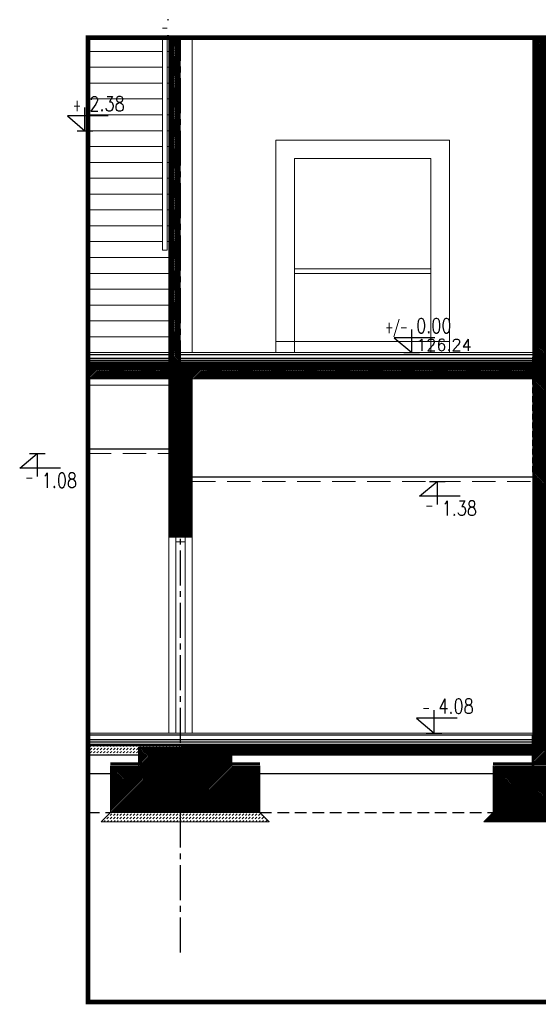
# Model space of a CAD drawing. Header units: inches. Extents: x 27484 to 71626, y -45113 to 39.
# Tile 1 of 256: x 33453 to 34008, y -45113 to -44057. Entities that reach past the tile are written whole.
import ezdxf
from ezdxf.enums import TextEntityAlignment as Align

# ---------------------------------------------------------------- set-up
doc = ezdxf.new("R2010")
doc.units = ezdxf.units.IN
doc.header["$LTSCALE"] = 50
doc.header["$MEASUREMENT"] = 0
for name, pattern in [('CENTER2', [1.125, 0.75, -0.125, 0.125, -0.125]), ('DASHED', [0.75, 0.5, -0.25]), ('HIDDEN', [0.375, 0.25, -0.125])]:
    doc.linetypes.add(name, pattern=pattern)
for name, color, linetype in [('0-KOTEW-POZ', 7, 'Continuous'), ('_mat', 255, 'Continuous'), ('A-OS', 7, 'CENTER2'), ('KOTEW-POZ-OPIS', 2, 'Continuous'), ('KOTEW-POZ-OPIS1', 7, 'Continuous'), ('PR_IZOLACJE', 7, 'HIDDEN'), ('przebicia w scianach', 2, 'HIDDEN'), ('R-MET-POZ', 7, 'Continuous'), ('R-MET-POZ-OPIS', 2, 'Continuous'), ('R-MET-POZ-OPIS1', 7, 'Continuous')]:
    doc.layers.add(name, color=color, linetype=linetype)
for name, color, linetype, lineweight in [('A-obwiednia proj.', 4, 'Continuous', 50), ('A-SCIANY', 5, 'Continuous', 18), ('A-WID', 1, 'Continuous', 9), ('A-ść. istn.', 8, 'Continuous', 0), ('mat', 7, 'Continuous', 9), ('rz_zelbet', 200, 'Continuous', 20)]:
    doc.layers.add(name, color=color, linetype=linetype, lineweight=lineweight)
doc.styles.add('MET_POZ', font='SIMPLEX')
doc.linetypes.add('BATTING', pattern='A,0.0001,-0.1,[134,ltypeshp.shx,S=0.1,R=0,X=-0.1,Y=0],-0.2,[134,ltypeshp.shx,S=0.1,R=180,X=0.1,Y=0],-0.1', length=0.4001)
pattern_1 = [(45, (42197.2724, -55951.7613), (7e-16, 3.5355339), [2.5, -2.5])]

# ---------------------------------------------------------------- blocks, each defined once
blk = doc.blocks.new('M-POZ10')
at = {"layer": '0-KOTEW-POZ'}
blk.add_line((-0.133, 0), (0.133, 0), dxfattribs=at)
blk.add_lwpolyline([(0.392, 0.253), (-0.3, 0.253), (0, 0), (0, 0.393)], dxfattribs=at)
at = {"layer": 'KOTEW-POZ-OPIS', "style": 'MET_POZ', "width": 0.6}
blk.add_attdef('+/-', text='', height=0.2, dxfattribs=at).set_placement((-0.068, 0.334), align=Align.RIGHT)
at = {"layer": 'KOTEW-POZ-OPIS', "style": 'MET_POZ', "width": 0.8}
blk.add_attdef('H', (0.075, 0.334), '', height=0.25, dxfattribs=at)
at = {"layer": 'KOTEW-POZ-OPIS1', "style": 'MET_POZ', "oblique": 5, "width": 0.8}
blk.add_attdef('TXT', text='', height=0.2, dxfattribs=at).set_placement((0.075, 0.629), align=Align.CENTER)
at = {"layer": 'KOTEW-POZ-OPIS1', "style": 'MET_POZ'}
blk.add_attdef('XH', (0.075, 0.031), '', height=0.2, dxfattribs=at)

msp = doc.modelspace()

# ---------------------------------------------------------------- hatches: boundary and pattern name
at = {"layer": '_mat', "lineweight": 15, "ltscale": 0.4}
h = msp.add_hatch(dxfattribs=at)
h.set_pattern_fill('DASH', color=256, scale=20, angle=225, style=0)
h.set_pattern_definition(pattern_1)
h.paths.add_polyline_path([(33525.66123, -44835.3582), (33525.66123, -44845.3582), (33579.98246, -44845.3582), (33579.98246, -44836.8582), (33624.98246, -44836.8582), (33624.98246, -44835.3582)])
h = msp.add_hatch(dxfattribs=at)
h.set_pattern_fill('DASH', color=256, scale=20, angle=225, style=0)
h.set_pattern_definition(pattern_1)
h.paths.add_polyline_path([(33719.98246, -44916.8582), (33709.98246, -44906.8582), (33549.98246, -44906.8582), (33539.98246, -44916.8582)])
at = {"layer": 'A-ść. istn.', "ltscale": 0.1}
h = msp.add_hatch(dxfattribs=at)
h.set_pattern_fill('ANSI31', color=256, scale=10)
h.paths.add_polyline_path([(33624.48246, -44076.02175), (33612.48246, -44076.02175), (33612.48246, -44423.8582), (33624.48246, -44423.8582)])
h = msp.add_hatch(dxfattribs=at)
h.set_pattern_fill('ANSI31', color=256, scale=10)
h.paths.add_polyline_path([(34014.98246, -44200.55089), (34002.48246, -44200.55089), (34002.48246, -44401.8582), (34014.98246, -44401.8582)])
h.paths.add_polyline_path([(34027.48246, -44200.55089), (34014.98246, -44200.55089), (34014.98246, -44401.8582), (34027.48246, -44401.8582), (34027.48246, -44294.8582), (34027.48246, -44284.8582), (34027.48246, -44274.8582)])
h.paths.add_polyline_path([(34027.48246, -44076.02175), (34014.98246, -44076.02175), (34014.98246, -44200.55089), (34027.48246, -44200.55089)])
h.paths.add_polyline_path([(34014.98246, -44076.02175), (34002.48246, -44076.02175), (34002.48246, -44200.55089), (34014.98246, -44200.55089)])
h = msp.add_hatch(dxfattribs=at)
h.set_pattern_fill('ANSI31', color=256, scale=10)
h.paths.add_polyline_path([(34014.98246, -44401.8582), (34002.48246, -44401.8582), (34002.48246, -44413.8582), (34002.48246, -44430.8582), (34002.48246, -44441.8582), (34014.98246, -44441.8582)])
h.paths.add_polyline_path([(34027.48246, -44401.8582), (34014.98246, -44401.8582), (34014.98246, -44441.8582), (34027.48246, -44441.8582)])
h = msp.add_hatch(dxfattribs=at)
h.set_pattern_fill('ANSI31', color=256, scale=10)
h.paths.add_polyline_path([(33698.20673, -44423.8582), (33637.48246, -44423.8582), (33637.48246, -44441.8582), (33698.20673, -44441.8582)])
h.paths.add_polyline_path([(34002.48246, -44423.8582), (33698.20673, -44423.8582), (33698.20673, -44441.8582), (34002.48246, -44441.8582)])
h.paths.add_polyline_path([(33525.66123, -44423.8582), (33525.66123, -44441.8582), (33612.48246, -44441.8582), (33612.48246, -44423.8582)])
h = msp.add_hatch(dxfattribs=at)
h.set_pattern_fill('ANSI31', color=256, scale=10)
h.paths.add_polyline_path([(33624.98246, -44611.8582), (33624.98246, -44423.8582), (33612.48246, -44423.8582), (33612.48246, -44441.8582), (33612.48246, -44611.8582)])
h.paths.add_polyline_path([(33624.98246, -44423.8582), (33624.98246, -44611.8582), (33637.48246, -44611.8582), (33637.48246, -44441.8582), (33637.48246, -44423.8582)])
h = msp.add_hatch(dxfattribs=at)
h.set_pattern_fill('ANSI31', color=256, scale=10)
h.paths.add_polyline_path([(34027.48246, -44441.8582), (34014.98246, -44441.8582), (34014.98246, -44541.8582), (34027.48246, -44541.8582)])
h.paths.add_polyline_path([(34014.98246, -44441.8582), (34002.48246, -44441.8582), (34002.48246, -44502.39464), (34014.98246, -44508.60708)])
h.paths.add_polyline_path([(34014.98246, -44508.60708), (34002.48246, -44502.39464), (34002.48246, -44541.8582), (34014.98246, -44541.8582)])
h = msp.add_hatch(dxfattribs=at)
h.set_pattern_fill('ANSI31', color=256, scale=10)
h.paths.add_polyline_path([(34027.48246, -44541.8582), (34014.98246, -44541.8582), (34014.98246, -44853.8582), (34027.48246, -44853.8582)])
h.paths.add_polyline_path([(34014.98246, -44541.8582), (34002.48246, -44541.8582), (34002.48246, -44853.8582), (34014.98246, -44853.8582)])
h = msp.add_hatch(dxfattribs=at)
h.set_pattern_fill('ANSI31', color=256, scale=10)
h.paths.add_polyline_path([(34002.48246, -44845.3582), (34002.48246, -44835.3582), (33624.98246, -44835.3582), (33624.98246, -44836.8582), (33679.98246, -44836.8582), (33679.98246, -44845.3582)])
h = msp.add_hatch(dxfattribs=at)
h.set_pattern_fill('ANSI31', color=256, scale=10)
h.paths.add_polyline_path([(33624.98246, -44856.8582), (33579.98246, -44856.8582), (33549.98246, -44856.8582), (33549.98246, -44906.8582), (33624.98246, -44906.8582)])
h.paths.add_polyline_path([(33709.98246, -44856.8582), (33624.98246, -44856.8582), (33624.98246, -44906.8582), (33709.98246, -44906.8582)])
h.paths.add_polyline_path([(33679.98246, -44836.8582), (33624.98246, -44836.8582), (33624.98246, -44856.8582), (33679.98246, -44856.8582)])
h.paths.add_polyline_path([(33624.98246, -44836.8582), (33579.98246, -44836.8582), (33579.98246, -44856.8582), (33624.98246, -44856.8582)])
h.paths.add_polyline_path([(34069.98246, -44856.8582), (33959.98246, -44856.8582), (33959.98246, -44906.8582), (34069.98246, -44906.8582)])
h = msp.add_hatch(dxfattribs=at)
h.set_pattern_fill('ANSI31', color=256, scale=10)
h.paths.add_polyline_path([(34079.98246, -44916.8582), (34069.98246, -44906.8582), (33959.98246, -44906.8582), (33949.98246, -44916.8582)])
at = {"layer": 'rz_zelbet', "lineweight": 15, "ltscale": 0.4}
h = msp.add_hatch(dxfattribs=at)
h.set_pattern_fill('ANSI33', color=256, scale=40, angle=180, style=0)
h.set_pattern_definition([(45, (42197.272, -55951.761), (-7.071068, 7.071068), []), (45, (42204.343, -55951.761), (-7.071068, 7.071068), [5, -2.5])])
h.paths.add_polyline_path([(33624.98246, -44592.8582), (33612.48246, -44592.8582), (33612.48246, -44611.8582), (33624.98246, -44611.8582)])
h.paths.add_polyline_path([(33637.48246, -44592.8582), (33624.98246, -44592.8582), (33624.98246, -44611.8582), (33629.98246, -44611.8582), (33637.48246, -44611.8582)])

# ---------------------------------------------------------------- linework, layer by layer
at = {"layer": '_mat', "lineweight": 15, "ltscale": 0.4}
for points in [[(33549.98246, -44906.8582), (33709.98246, -44906.8582), (33719.98246, -44916.8582), (33539.98246, -44916.8582)], [(33959.98246, -44906.8582), (34069.98246, -44906.8582), (34079.98246, -44916.8582), (33949.98246, -44916.8582)]]:
    msp.add_lwpolyline(points, close=True, dxfattribs=at)
at = {"layer": 'A-obwiednia proj.', "linetype": 'DASHED', "lineweight": 50, "const_width": 5}
msp.add_lwpolyline([(33525.66123, -44076.02175), (35023.91471, -44076.02175), (35023.91471, -45110.08568), (33525.66123, -45110.08568)], close=True, dxfattribs=at)
at = {"layer": 'A-OS'}
msp.add_line((33624.98246, -45057.10355), (33624.98246, -44076.02175), dxfattribs=at)
at = {"layer": 'A-SCIANY', "ltscale": 3}
for p, q in [((33612.48246, -44413.8582), (33612.48246, -44076.02175)), ((34002.48246, -44413.8582), (34002.48246, -44076.02175)), ((34002.48246, -44413.8582), (34002.48246, -44212.3582)), ((33525.66123, -44413.8582), (34002.48246, -44413.8582)), ((33525.66123, -44441.8582), (33612.48246, -44441.8582)), ((33612.48246, -44611.8582), (33612.48246, -44441.8582)), ((33637.48246, -44441.8582), (34002.48246, -44441.8582)), ((33637.48246, -44611.8582), (33637.48246, -44441.8582)), ((34002.48246, -44498.3582), (34002.48246, -44441.8582)), ((34002.48246, -44856.8582), (34002.48246, -44443.8582)), ((33612.48246, -44611.8582), (33637.48246, -44611.8582)), ((33525.66123, -44821.8582), (33624.98246, -44821.8582)), ((33624.98246, -44821.8582), (34002.48246, -44821.8582))]:
    msp.add_line(p, q, dxfattribs=at)
at = {"layer": 'A-SCIANY', "linetype": 'DASHED'}
for p, q in [((33525.66123, -44521.8582), (33612.48246, -44521.8582)), ((33637.48246, -44551.8582), (34002.48246, -44551.8582))]:
    msp.add_line(p, q, dxfattribs=at)
at = {"layer": 'A-SCIANY', "ltscale": 3}
msp.add_lwpolyline([(34002.48246, -44413.8582), (33525.66123, -44413.8582)], dxfattribs=at)
for points in [[(33579.98246, -44836.8582), (33679.98246, -44836.8582), (33679.98246, -44856.8582), (33579.98246, -44856.8582)], [(33549.98246, -44856.8582), (33709.98246, -44856.8582), (33709.98246, -44906.8582), (33549.98246, -44906.8582)], [(33959.98246, -44856.8582), (34069.98246, -44856.8582), (34069.98246, -44906.8582), (33959.98246, -44906.8582)]]:
    msp.add_lwpolyline(points, close=True, dxfattribs=at)
at = {"layer": 'A-WID', "ltscale": 5}
for p, q in [((33605.48246, -44065.8582), (33610.48246, -44065.8582)), ((33610.48246, -44056.8582), (33612.48246, -44056.8582)), ((33605.48246, -44303.8582), (33605.48246, -44076.02175)), ((33610.48246, -44073.8582), (33612.48246, -44073.8582)), ((33610.48246, -44303.8582), (33610.48246, -44076.02175)), ((33525.66123, -44090.8582), (33605.48246, -44090.8582)), ((33610.48246, -44090.8582), (33612.48246, -44090.8582)), ((33525.66123, -44107.8582), (33605.48246, -44107.8582)), ((33610.48246, -44107.8582), (33612.48246, -44107.8582)), ((33525.66123, -44124.8582), (33605.48246, -44124.8582)), ((33610.48246, -44124.8582), (33612.48246, -44124.8582)), ((33525.66123, -44141.8582), (33605.48246, -44141.8582)), ((33610.48246, -44141.8582), (33612.48246, -44141.8582)), ((33525.66123, -44158.8582), (33605.48246, -44158.8582)), ((33610.48246, -44158.8582), (33612.48246, -44158.8582)), ((33525.66123, -44175.8582), (33605.48246, -44175.8582)), ((33610.48246, -44175.8582), (33612.48246, -44175.8582)), ((33726.98246, -44185.8582), (33912.98246, -44185.8582)), ((33726.98246, -44413.8582), (33726.98246, -44185.8582)), ((33912.98246, -44413.8582), (33912.98246, -44185.8582)), ((33525.66123, -44192.8582), (33605.48246, -44192.8582)), ((33610.48246, -44192.8582), (33612.48246, -44192.8582)), ((33525.66123, -44209.8582), (33605.48246, -44209.8582)), ((33610.48246, -44209.8582), (33612.48246, -44209.8582)), ((33746.98246, -44205.8582), (33892.98246, -44205.8582)), ((33746.98246, -44413.8582), (33746.98246, -44205.8582)), ((33892.98246, -44413.8582), (33892.98246, -44205.8582)), ((33525.66123, -44226.8582), (33605.48246, -44226.8582)), ((33610.48246, -44226.8582), (33612.48246, -44226.8582)), ((33525.66123, -44243.8582), (33605.48246, -44243.8582)), ((33610.48246, -44243.8582), (33612.48246, -44243.8582)), ((33525.66123, -44260.8582), (33605.48246, -44260.8582)), ((33610.48246, -44260.8582), (33612.48246, -44260.8582)), ((33525.66123, -44277.8582), (33605.48246, -44277.8582)), ((33610.48246, -44277.8582), (33612.48246, -44277.8582)), ((33525.66123, -44294.8582), (33605.48246, -44294.8582)), ((33610.48246, -44294.8582), (33612.48246, -44294.8582)), ((33525.66123, -44311.8582), (33612.48246, -44311.8582)), ((33525.66123, -44328.8582), (33612.48246, -44328.8582)), ((33746.98246, -44323.8582), (33892.98246, -44323.8582)), ((33746.98246, -44328.8582), (33892.98246, -44328.8582)), ((33525.66123, -44345.8582), (33612.48246, -44345.8582)), ((33525.66123, -44362.8582), (33612.48246, -44362.8582)), ((33525.66123, -44379.8582), (33612.48246, -44379.8582)), ((33525.66123, -44396.8582), (33612.48246, -44396.8582)), ((33612.48246, -44611.8582), (33612.48246, -44821.8582)), ((33637.48246, -44611.8582), (33637.48246, -44821.8582))]:
    msp.add_line(p, q, dxfattribs=at)
at = {"layer": 'A-WID', "ltscale": 0.1}
for p, q in [((33619.98246, -44821.8582), (33619.98246, -44616.8582)), ((33629.98246, -44821.8582), (33629.98246, -44616.8582))]:
    msp.add_line(p, q, dxfattribs=at)
at = {"layer": 'A-WID', "ltscale": 5}
for points in [[(33612.48246, -44413.8582), (33612.48246, -44076.02175)], [(33637.48246, -44076.02175), (33637.48246, -44413.8582)], [(33610.48246, -44303.8582), (33605.48246, -44303.8582)], [(33912.98246, -44401.8582), (33726.98246, -44401.8582)], [(33525.66123, -44448.8582), (33612.48246, -44448.8582)]]:
    msp.add_lwpolyline(points, dxfattribs=at)
at = {"layer": 'A-WID', "ltscale": 0.1}
msp.add_lwpolyline([(33619.98246, -44611.8582), (33629.98246, -44611.8582), (33629.98246, -44616.8582), (33619.98246, -44616.8582)], close=True, dxfattribs=at)
at = {"layer": 'A-ść. istn.', "ltscale": 0.1}
msp.add_line((33624.48246, -44413.8582), (33624.48246, -44076.02175), dxfattribs=at)
at = {"layer": 'mat', "lineweight": -3}
for p, q in [((33612.48246, -44413.8582), (33612.48246, -44423.8582)), ((33624.48246, -44413.8582), (33624.48246, -44423.8582)), ((34002.48246, -44428.8582), (34002.48246, -44418.8582)), ((33525.66123, -44516.8582), (33612.48246, -44516.8582)), ((33637.48246, -44546.8582), (34002.48246, -44546.8582)), ((33612.48246, -44592.8582), (33637.48246, -44592.8582))]:
    msp.add_line(p, q, dxfattribs=at)
at = {"layer": 'mat', "linetype": 'DASHED', "lineweight": -3, "ltscale": 0.5}
for p, q in [((33525.66123, -44906.8582), (33549.98246, -44906.8582)), ((33709.98246, -44906.8582), (33959.98246, -44906.8582))]:
    msp.add_line(p, q, dxfattribs=at)
at = {"layer": 'mat', "lineweight": -3}
for points in [[(33525.66123, -44415.8582), (33612.48246, -44415.8582)], [(33525.66123, -44419.8582), (33612.48246, -44419.8582)], [(33525.66123, -44423.8582), (33612.48246, -44423.8582)], [(33624.48246, -44415.8582), (34002.48246, -44415.8582)], [(33624.48246, -44419.8582), (34002.48246, -44419.8582)], [(33624.48246, -44423.8582), (34002.48246, -44423.8582)], [(33624.98246, -44823.8582), (33525.66123, -44823.8582)], [(34002.48246, -44823.8582), (33624.98246, -44823.8582)], [(33624.98246, -44828.8582), (33525.66123, -44828.8582)], [(33624.98246, -44833.8582), (33525.66123, -44833.8582)], [(33624.98246, -44835.3582), (33525.66123, -44835.3582)], [(34002.48246, -44828.8582), (33624.98246, -44828.8582)], [(34002.48246, -44833.8582), (33624.98246, -44833.8582)], [(34002.48246, -44835.3582), (33624.98246, -44835.3582)], [(33579.98246, -44845.3582), (33525.66123, -44845.3582)], [(34002.48246, -44845.3582), (33679.98246, -44845.3582)], [(33709.98246, -44853.8582), (33549.98246, -44853.8582)], [(33709.98246, -44855.3582), (33549.98246, -44855.3582)], [(34069.98246, -44853.8582), (33959.98246, -44853.8582)], [(34069.98246, -44855.3582), (33959.98246, -44855.3582)], [(33549.98246, -44865.3582), (33525.66123, -44865.3582)], [(33959.98246, -44865.3582), (33709.98246, -44865.3582)]]:
    msp.add_lwpolyline(points, dxfattribs=at)
at = {"layer": 'mat', "linetype": 'BATTING', "lineweight": -3, "ltscale": 0.09}
for points in [[(33525.66123, -44421.8582), (33612.48246, -44421.8582)], [(33624.48246, -44421.8582), (34002.48246, -44421.8582)]]:
    msp.add_lwpolyline(points, dxfattribs=at)
at = {"layer": 'mat', "linetype": 'BATTING', "lineweight": -3, "ltscale": 0.12}
msp.add_lwpolyline([(34002.48246, -44831.3582), (33525.66123, -44831.3582)], dxfattribs=at)
at = {"layer": 'PR_IZOLACJE'}
for points in [[(33612.48246, -44419.8582, 0.8, 0.8, 0), (33525.66123, -44419.8582, 0.8, 0.8, 0)], [(34002.48246, -44419.8582, 0.8, 0.8, 0), (33624.48246, -44419.8582, 1.5, 1.5, 0)], [(34002.48246, -44856.8582, 3, 3, 0), (34002.48246, -44823.8582, 0.8, 0.8, 0)]]:
    msp.add_lwpolyline(points, format="xyseb", dxfattribs=at)
at = {"layer": 'PR_IZOLACJE', "const_width": 1.5}
for points in [[(34002.48246, -44834.6082), (33525.66123, -44834.6082)], [(33709.98246, -44854.6082), (33549.98246, -44854.6082)], [(34069.98246, -44854.6082), (33959.98246, -44854.6082)]]:
    msp.add_lwpolyline(points, dxfattribs=at)
at = {"layer": 'przebicia w scianach', "ltscale": 0.5}
msp.add_lwpolyline([(34002.48246, -44441.8582), (34027.48246, -44441.8582), (34027.48246, -44541.8582), (34002.48246, -44541.8582)], close=True, dxfattribs=at)
at = {"layer": 'rz_zelbet', "lineweight": 15, "ltscale": 0.05}
msp.add_line((34002.48246, -44413.8582), (34002.48246, -44430.8582), dxfattribs=at)
msp.add_lwpolyline([(34027.48246, -44441.8582), (34002.48246, -44441.8582), (34002.48246, -44401.8582), (34027.48246, -44401.8582)], close=True, dxfattribs=at)
for points in [[(33612.48246, -44441.8582), (33612.48246, -44423.8582), (33637.48246, -44423.8582), (33637.48246, -44441.8582)], [(33612.48246, -44453.8582), (33637.48246, -44453.8582)]]:
    msp.add_lwpolyline(points, dxfattribs=at)

# ---------------------------------------------------------------- block references
at = {"layer": 'R-MET-POZ'}
ref = msp.add_blockref('M-POZ10', (33522.48246, -44175.8582), dxfattribs=dict(at, xscale=62.99999999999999, yscale=62.99999999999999, zscale=62.99999999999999, rotation=359.9999999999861))
ref.add_attrib('+/-', '+', dxfattribs={"layer": 'R-MET-POZ-OPIS', "height": 12.6, "style": 'MET_POZ', "width": 0.6}).set_placement((33518.17839, -44154.82326), align=Align.RIGHT)
ref.add_attrib('H', '2.38', (33527.21798, -44154.82326), dxfattribs={"layer": 'R-MET-POZ-OPIS', "height": 15.75, "style": 'MET_POZ', "width": 0.8})
ref = msp.add_blockref('M-POZ10', (33872.63262, -44413.8582), dxfattribs=dict(at, xscale=62.99999999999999, yscale=62.99999999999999, zscale=62.99999999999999, rotation=359.9999999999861))
ref.add_attrib('+/-', '+/-', dxfattribs={"layer": 'R-MET-POZ-OPIS', "height": 12.6, "style": 'MET_POZ', "width": 0.6}).set_placement((33868.32854, -44392.82326), align=Align.RIGHT)
ref.add_attrib('H', '0.00', (33877.36814, -44392.82326), dxfattribs={"layer": 'R-MET-POZ-OPIS', "height": 15.75, "style": 'MET_POZ', "width": 0.8})
ref.add_attrib('XH', '126.24', (33877.36814, -44411.90334), dxfattribs={"layer": 'R-MET-POZ-OPIS1', "height": 12.6, "style": 'MET_POZ'})
ref = msp.add_blockref('M-POZ10', (33471.40394, -44521.8582), dxfattribs=dict(at, xscale=-62.99999999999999, yscale=62.99999999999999, zscale=62.99999999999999, rotation=180))
ref.add_attrib('+/-', '-', dxfattribs={"layer": 'R-MET-POZ-OPIS', "height": 12.6, "style": 'MET_POZ', "width": 0.6}).set_placement((33467.09987, -44553.69315), align=Align.RIGHT)
ref.add_attrib('H', '1.08', (33476.13946, -44558.64315), dxfattribs={"layer": 'R-MET-POZ-OPIS', "height": 15.75, "style": 'MET_POZ', "width": 0.8})
ref = msp.add_blockref('M-POZ10', (33899.98641, -44551.8582), dxfattribs=dict(at, xscale=-62.99999999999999, yscale=62.99999999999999, zscale=62.99999999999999, rotation=180))
ref.add_attrib('+/-', '-', dxfattribs={"layer": 'R-MET-POZ-OPIS', "height": 12.6, "style": 'MET_POZ', "width": 0.6}).set_placement((33895.68234, -44583.69315), align=Align.RIGHT)
ref.add_attrib('H', '1.38', (33904.72193, -44588.64315), dxfattribs={"layer": 'R-MET-POZ-OPIS', "height": 15.75, "style": 'MET_POZ', "width": 0.8})
ref = msp.add_blockref('M-POZ10', (33896.48027, -44821.8582), dxfattribs=dict(at, xscale=62.99999999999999, yscale=62.99999999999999, zscale=62.99999999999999, rotation=359.9999999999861))
ref.add_attrib('+/-', '-', dxfattribs={"layer": 'R-MET-POZ-OPIS', "height": 12.6, "style": 'MET_POZ', "width": 0.6}).set_placement((33892.17619, -44800.82326), align=Align.RIGHT)
ref.add_attrib('H', '4.08', (33901.21579, -44800.82326), dxfattribs={"layer": 'R-MET-POZ-OPIS', "height": 15.75, "style": 'MET_POZ', "width": 0.8})

doc.saveas('drawing.dxf')
